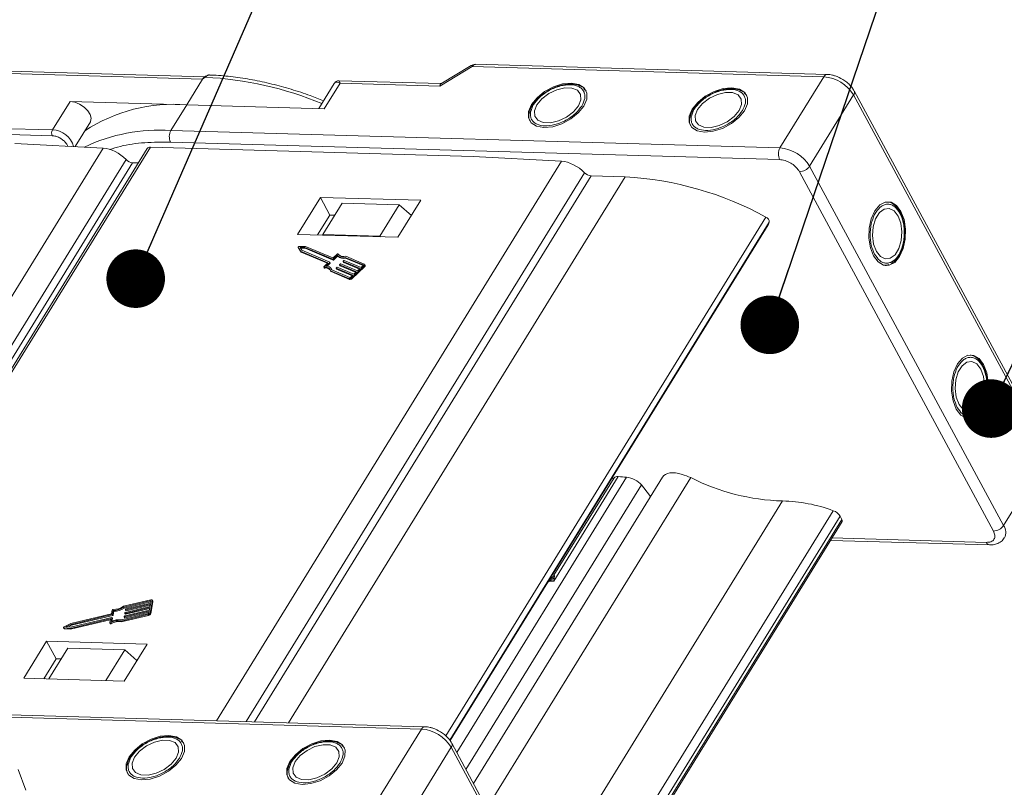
# Model space of a CAD drawing. Header units: millimetres. Extents: x 2552 to 4022, y 535 to 1568.
# Tile 39 of 47: x 3547 to 3631, y 1444 to 1509. Entities that reach past the tile are written whole.
import ezdxf

# ---------------------------------------------------------------- set-up
doc = ezdxf.new("R2010")
doc.units = ezdxf.units.MM
doc.styles.get("Standard").update_dxf_attribs({"font": '仿宋_GB2312.ttf', "width": 0.8})
doc.dimstyles.new('ISO-25.1', dxfattribs={"dimtxt": 6, "dimasz": 5, "dimexe": 3.5, "dimexo": 0.625, "dimgap": 1.5, "dimtad": 1, "dimtoh": 1, "dimtxsty": 'Standard', "dimcen": 2.5, "dimadec": 0, "dimazin": 0, "dimtfac": 1, "dimtmove": 0, "dimatfit": 3, "dimfxl": 0, "dimarcsym": 0})

msp = doc.modelspace()

# ---------------------------------------------------------------- linework, layer by layer
at = {"color": 7, "linetype": 'Continuous', "lineweight": 15}
for p, q in [((3585.77, 1505.169), (3583.166, 1503.611)), ((3616.165, 1504.405), (3586.149, 1505.268)), ((3563.041, 1504.199), (3534.44, 1505.021)), ((3534.516, 1504.814), (3562.836, 1504)), ((3583.094, 1503.417), (3585.858, 1505.071)), ((3585.858, 1505.071), (3615.874, 1504.208)), ((3562.836, 1504), (3561.486, 1501.811)), ((3563.075, 1504.166), (3562.836, 1504)), ((3574.085, 1503.635), (3572.761, 1501.486)), ((3573.234, 1501.473), (3574.584, 1503.662)), ((3583.181, 1503.62), (3574.507, 1503.869)), ((3574.584, 1503.662), (3583.094, 1503.417)), ((3615.874, 1504.208), (3612.125, 1498.127)), ((3595.509, 1503.074), (3595.354, 1503.214)), ((3595.533, 1503.058), (3595.587, 1502.986)), ((3609.22, 1502.68), (3609.065, 1502.82)), ((3609.244, 1502.664), (3609.298, 1502.592)), ((3614.653, 1496.568), (3618.402, 1502.65)), ((3618.402, 1502.65), (3634.959, 1471.965)), ((3635.003, 1472.314), (3618.447, 1502.999)), ((3551.53, 1502.097), (3550.03, 1499.664)), ((3561.486, 1501.811), (3551.53, 1502.097)), ((3560.137, 1499.621), (3561.486, 1501.811)), ((3561.486, 1501.811), (3573.234, 1501.473)), ((3591.131, 1501.974), (3591.045, 1501.854)), ((3604.842, 1501.58), (3604.756, 1501.46)), ((3550.03, 1499.664), (3521.71, 1500.478)), ((3551.962, 1498.243), (3553.264, 1500.356)), ((3521.696, 1499.984), (3550.016, 1499.169)), ((3612.125, 1498.127), (3560.137, 1499.621)), ((3546.806, 1498.519), (3554.354, 1498.115)), ((3612.096, 1497.137), (3560.108, 1498.632)), ((3554.354, 1498.115), (3524.588, 1449.83)), ((3558.126, 1498.077), (3528.603, 1450.185)), ((3528.802, 1450.197), (3558.386, 1498.186)), ((3558.386, 1498.186), (3585.94, 1497.394)), ((3527.322, 1450.112), (3556.31, 1497.136)), ((3556.875, 1496.866), (3528.08, 1450.155)), ((3557.371, 1496.852), (3556.875, 1496.866)), ((3593.487, 1496.99), (3564.033, 1449.21)), ((3585.94, 1497.394), (3593.487, 1496.99)), ((3566.549, 1449.138), (3595.444, 1496.011)), ((3630.339, 1465.414), (3613.782, 1496.098)), ((3631.21, 1465.884), (3614.653, 1496.568)), ((3596.009, 1495.741), (3567.267, 1449.117)), ((3570.182, 1449.033), (3598.923, 1495.657)), ((3598.923, 1495.657), (3596.009, 1495.741)), ((3572.894, 1493.907), (3570.945, 1490.744)), ((3581.464, 1493.66), (3572.894, 1493.907)), ((3572.894, 1493.907), (3573.708, 1492.398)), ((3573.117, 1490.731), (3574.767, 1493.407)), ((3579.623, 1493.268), (3574.767, 1493.407)), ((3579.514, 1490.498), (3581.464, 1493.66)), ((3579.623, 1493.268), (3577.973, 1490.592)), ((3580.66, 1492.357), (3579.623, 1493.268)), ((3622.465, 1492.448), (3622.404, 1492.583)), ((3573.708, 1492.398), (3572.659, 1490.695)), ((3574.137, 1492.385), (3573.708, 1492.398)), ((3583.605, 1447.915), (3610.92, 1492.224)), ((3583.932, 1447.554), (3611.206, 1491.798)), ((3611.135, 1491.606), (3611.206, 1491.798)), ((3611.135, 1491.606), (3583.958, 1447.52)), ((3583.961, 1447.517), (3611.117, 1491.568)), ((3611.117, 1491.568), (3611.135, 1491.606)), ((3570.945, 1490.744), (3579.514, 1490.498)), ((3573.113, 1490.682), (3573.117, 1490.731)), ((3573.117, 1490.731), (3577.973, 1490.592)), ((3577.973, 1490.592), (3578.031, 1490.541)), ((3571.003, 1489.639), (3571.044, 1489.564)), ((3571.004, 1489.638), (3571.206, 1489.31)), ((3571.044, 1489.563), (3571.004, 1489.638)), ((3571.044, 1489.564), (3571.044, 1489.563)), ((3571.044, 1489.563), (3571.246, 1489.235)), ((3571.641, 1489.722), (3571.084, 1489.714)), ((3571.57, 1489.633), (3571.16, 1489.627)), ((3571.16, 1489.627), (3571.309, 1489.386)), ((3571.206, 1489.31), (3573.545, 1488.327)), ((3571.246, 1489.235), (3571.206, 1489.31)), ((3571.207, 1489.552), (3571.611, 1489.558)), ((3571.246, 1489.235), (3573.502, 1488.286)), ((3571.309, 1489.386), (3573.692, 1488.384)), ((3573.953, 1488.631), (3571.57, 1489.633)), ((3571.611, 1489.558), (3571.57, 1489.633)), ((3571.611, 1489.558), (3573.994, 1488.555)), ((3573.961, 1488.746), (3571.641, 1489.722)), ((3573.545, 1488.327), (3573.208, 1488.008)), ((3573.69, 1488.355), (3573.353, 1488.037)), ((3573.73, 1488.28), (3573.69, 1488.355)), ((3573.739, 1488.303), (3573.698, 1488.378)), ((3573.994, 1488.555), (3573.953, 1488.631)), ((3574.331, 1488.961), (3573.995, 1488.643)), ((3574.035, 1488.568), (3573.995, 1488.643)), ((3574.318, 1489.057), (3574.003, 1488.759)), ((3574.035, 1488.568), (3574.372, 1488.886)), ((3574.372, 1488.886), (3574.331, 1488.961)), ((3574.419, 1489.06), (3574.414, 1489.07)), ((3574.414, 1489.07), (3574.419, 1489.06)), ((3574.846, 1488.436), (3574.887, 1488.361)), ((3576.286, 1487.828), (3574.853, 1488.431)), ((3574.893, 1488.356), (3574.853, 1488.431)), ((3574.855, 1488.46), (3574.898, 1488.501)), ((3574.893, 1488.356), (3576.244, 1487.788)), ((3574.94, 1488.513), (3576.374, 1487.91)), ((3576.552, 1488.133), (3575.008, 1488.782)), ((3575.049, 1488.707), (3575.008, 1488.782)), ((3575.049, 1488.707), (3576.549, 1488.076)), ((3576.639, 1488.215), (3575.07, 1488.875)), ((3573.191, 1487.961), (3573.232, 1487.886)), ((3573.266, 1487.872), (3573.225, 1487.947)), ((3573.464, 1488.027), (3573.73, 1488.28)), ((3573.763, 1487.64), (3575.332, 1486.98)), ((3573.804, 1487.564), (3573.763, 1487.64)), ((3573.804, 1487.564), (3575.373, 1486.905)), ((3573.882, 1487.724), (3573.842, 1487.8)), ((3573.875, 1487.712), (3575.419, 1487.063)), ((3574.236, 1487.86), (3574.277, 1487.785)), ((3575.676, 1487.252), (3574.243, 1487.855)), ((3574.283, 1487.779), (3574.243, 1487.855)), ((3574.245, 1487.884), (3574.288, 1487.925)), ((3574.283, 1487.779), (3575.634, 1487.211)), ((3574.33, 1487.937), (3575.764, 1487.334)), ((3574.541, 1488.148), (3574.582, 1488.073)), ((3575.981, 1487.54), (3574.548, 1488.143)), ((3574.588, 1488.067), (3574.548, 1488.143)), ((3574.55, 1488.172), (3574.593, 1488.213)), ((3574.588, 1488.067), (3575.939, 1487.5)), ((3574.635, 1488.225), (3576.069, 1487.622)), ((3575.581, 1487.054), (3576.627, 1488.042)), ((3575.622, 1486.978), (3576.668, 1487.966)), ((3575.764, 1487.334), (3575.981, 1487.54)), ((3576.069, 1487.622), (3576.286, 1487.828)), ((3576.374, 1487.91), (3576.548, 1488.075)), ((3576.567, 1488.105), (3576.552, 1488.133)), ((3576.627, 1488.042), (3576.668, 1487.966)), ((3576.718, 1488.107), (3576.677, 1488.183)), ((3621.203, 1488.094), (3621.113, 1488.084)), ((3621.229, 1488.107), (3621.428, 1488.172)), ((3575.332, 1486.98), (3575.373, 1486.905)), ((3575.502, 1487.087), (3575.676, 1487.252)), ((3575.622, 1486.978), (3575.581, 1487.054)), ((3629.522, 1479.37), (3629.461, 1479.504)), ((3628.26, 1475.016), (3628.17, 1475.005)), ((3628.286, 1475.028), (3628.485, 1475.093)), ((3634.959, 1471.965), (3631.21, 1465.884)), ((3599.031, 1470.008), (3584.536, 1446.495)), ((3602.089, 1470.004), (3585.965, 1443.848)), ((3587.102, 1441.74), (3604.506, 1469.973)), ((3598.326, 1470.07), (3592.823, 1461.143)), ((3597.971, 1469.962), (3592.836, 1461.631)), ((3597.801, 1469.967), (3597.913, 1469.867)), ((3585.312, 1445.058), (3600.294, 1469.363)), ((3600.294, 1469.363), (3600.975, 1468.486)), ((3601.059, 1468.332), (3600.975, 1468.486)), ((3612.334, 1467.979), (3591.329, 1433.906)), ((3593.594, 1429.708), (3616.675, 1467.149)), ((3593.997, 1428.961), (3617.251, 1466.683)), ((3617.251, 1466.683), (3617.405, 1466.4)), ((3617.405, 1466.4), (3594.15, 1428.678)), ((3594.207, 1428.573), (3617.417, 1466.224)), ((3616.551, 1464.82), (3629.739, 1464.441)), ((3616.427, 1464.618), (3630.019, 1464.227)), ((3592.863, 1461.433), (3592.823, 1461.143)), ((3592.308, 1461.052), (3589.93, 1457.193)), ((3592.448, 1461.128), (3592.308, 1461.052)), ((3592.448, 1461.128), (3592.4, 1461.183)), ((3592.475, 1461.213), (3592.448, 1461.128)), ((3592.823, 1461.143), (3592.448, 1461.128)), ((3592.823, 1461.143), (3592.475, 1461.213)), ((3558.415, 1459.538), (3556.102, 1458.99)), ((3556.123, 1458.914), (3558.399, 1459.454)), ((3556.123, 1458.914), (3556.163, 1458.839)), ((3556.163, 1458.839), (3558.44, 1459.378)), ((3556.234, 1458.376), (3558.348, 1458.877)), ((3558.364, 1458.961), (3556.25, 1458.461)), ((3556.289, 1458.671), (3558.403, 1459.172)), ((3558.419, 1459.257), (3556.305, 1458.756)), ((3556.33, 1458.596), (3558.387, 1459.083)), ((3558.348, 1458.877), (3558.309, 1458.666)), ((3558.403, 1459.172), (3558.364, 1458.961)), ((3558.379, 1458.441), (3558.567, 1459.453)), ((3558.44, 1459.378), (3558.399, 1459.454)), ((3558.45, 1459.426), (3558.419, 1459.257)), ((3558.42, 1458.365), (3558.607, 1459.378)), ((3558.601, 1459.427), (3558.56, 1459.503)), ((3558.567, 1459.453), (3558.607, 1459.378)), ((3555.06, 1458.34), (3551.61, 1457.522)), ((3551.618, 1457.444), (3555.132, 1458.276)), ((3551.658, 1457.368), (3555.172, 1458.201)), ((3555.12, 1458.666), (3555.06, 1458.34)), ((3555.132, 1458.276), (3555.172, 1458.201)), ((3555.165, 1458.304), (3555.225, 1458.63)), ((3555.205, 1458.229), (3555.165, 1458.304)), ((3555.205, 1458.229), (3555.266, 1458.555)), ((3555.225, 1458.63), (3555.266, 1458.555)), ((3555.868, 1457.725), (3558.181, 1458.273)), ((3555.908, 1457.649), (3558.221, 1458.197)), ((3558.196, 1458.357), (3555.92, 1457.818)), ((3556.162, 1458.137), (3556.154, 1458.095)), ((3556.155, 1458.087), (3556.196, 1458.011)), ((3556.18, 1458.081), (3558.294, 1458.582)), ((3556.18, 1458.081), (3556.22, 1458.005)), ((3558.309, 1458.666), (3556.195, 1458.165)), ((3556.217, 1458.433), (3556.209, 1458.39)), ((3556.21, 1458.382), (3556.251, 1458.307)), ((3556.22, 1458.005), (3558.277, 1458.493)), ((3556.234, 1458.376), (3556.275, 1458.301)), ((3556.271, 1458.728), (3556.264, 1458.686)), ((3556.265, 1458.677), (3556.305, 1458.602)), ((3556.275, 1458.301), (3558.332, 1458.788)), ((3556.289, 1458.671), (3556.33, 1458.596)), ((3558.181, 1458.273), (3558.221, 1458.197)), ((3558.294, 1458.582), (3558.262, 1458.413)), ((3558.42, 1458.365), (3558.379, 1458.441)), ((3551.61, 1457.522), (3551.018, 1457.218)), ((3551.183, 1457.22), (3551.618, 1457.444)), ((3551.571, 1457.191), (3551.183, 1457.22)), ((3551.346, 1457.207), (3551.658, 1457.368)), ((3551.532, 1457.1), (3554.952, 1457.911)), ((3555.085, 1458.023), (3551.571, 1457.191)), ((3551.572, 1457.025), (3554.965, 1457.829)), ((3551.618, 1457.444), (3551.658, 1457.368)), ((3554.978, 1457.897), (3554.921, 1457.592)), ((3554.923, 1457.575), (3554.964, 1457.5)), ((3554.973, 1457.873), (3554.952, 1457.911)), ((3555.038, 1457.498), (3554.998, 1457.573)), ((3555.05, 1457.683), (3555.11, 1458.009)), ((3555.15, 1457.942), (3555.109, 1458.017)), ((3555.109, 1457.71), (3555.151, 1457.933)), ((3555.11, 1458.009), (3555.151, 1457.933)), ((3555.908, 1457.649), (3555.868, 1457.725)), ((3550.977, 1457.154), (3551.018, 1457.078)), ((3551.003, 1457.14), (3551.532, 1457.1)), ((3551.044, 1457.064), (3551.003, 1457.14)), ((3551.044, 1457.064), (3551.572, 1457.025)), ((3551.572, 1457.025), (3551.532, 1457.1)), ((3549.531, 1456.007), (3547.581, 1452.845)), ((3558.1, 1455.761), (3549.531, 1456.007)), ((3549.531, 1456.007), (3550.345, 1454.498)), ((3556.151, 1452.598), (3558.1, 1455.761)), ((3549.724, 1452.783), (3551.343, 1455.41)), ((3556.199, 1455.271), (3551.343, 1455.41)), ((3556.199, 1455.271), (3554.58, 1452.644)), ((3557.236, 1454.36), (3556.199, 1455.271)), ((3549.295, 1452.795), (3550.345, 1454.498)), ((3550.345, 1454.498), (3550.773, 1454.486)), ((3547.581, 1452.845), (3556.151, 1452.598)), ((3529.545, 1449.996), (3581.533, 1448.502)), ((3581.825, 1448.699), (3529.837, 1450.193)), ((3581.533, 1448.502), (3577.784, 1442.42)), ((3561.169, 1447.368), (3561.013, 1447.508)), ((3561.192, 1447.352), (3561.246, 1447.28)), ((3574.88, 1446.974), (3574.725, 1447.114)), ((3600.663, 1416.608), (3584.106, 1447.292)), ((3556.79, 1446.268), (3556.704, 1446.148)), ((3574.903, 1446.958), (3574.957, 1446.886)), ((3580.312, 1440.862), (3584.061, 1446.944)), ((3584.061, 1446.944), (3600.618, 1416.259)), ((3570.501, 1445.874), (3570.415, 1445.754)), ((3547.768, 1443.283), (3547.104, 1445.035))]:
    msp.add_line(p, q, dxfattribs=at)
at = {"color": 7, "linetype": 'Continuous', "lineweight": 15, "flags": 128}
for points in [[(3563.075, 1504.166), (3563.062, 1504.174), (3563.05, 1504.18), (3563.039, 1504.184), (3563.03, 1504.186), (3563.023, 1504.185), (3563.017, 1504.183), (3563.017, 1504.182)], [(3594.317, 1503.664), (3593.571, 1503.591), (3592.784, 1503.34), (3592.032, 1502.934), (3591.389, 1502.414), (3590.919, 1501.831), (3590.666, 1501.241), (3590.657, 1500.703), (3590.891, 1500.269), (3591.346, 1499.982), (3591.977, 1499.869), (3592.723, 1499.943), (3593.51, 1500.194), (3594.262, 1500.6), (3594.904, 1501.12), (3595.375, 1501.703), (3595.627, 1502.292), (3595.637, 1502.83), (3595.403, 1503.264), (3594.948, 1503.552), (3594.317, 1503.664)], [(3591.376, 1501.818), (3591.165, 1501.299), (3591.193, 1500.836), (3591.456, 1500.486), (3591.924, 1500.29), (3592.539, 1500.273), (3593.227, 1500.435), (3593.906, 1500.758), (3594.493, 1501.203), (3594.918, 1501.716), (3595.129, 1502.235), (3595.101, 1502.697), (3594.838, 1503.048), (3594.37, 1503.243), (3593.755, 1503.261), (3593.067, 1503.098), (3592.388, 1502.775), (3591.801, 1502.331), (3591.376, 1501.818)], [(3608.028, 1503.27), (3607.282, 1503.197), (3606.495, 1502.945), (3605.743, 1502.54), (3605.1, 1502.02), (3604.63, 1501.437), (3604.378, 1500.847), (3604.368, 1500.309), (3604.602, 1499.875), (3605.057, 1499.588), (3605.688, 1499.475), (3606.434, 1499.548), (3607.221, 1499.8), (3607.973, 1500.206), (3608.616, 1500.725), (3609.086, 1501.309), (3609.338, 1501.898), (3609.348, 1502.436), (3609.114, 1502.87), (3608.659, 1503.157), (3608.028, 1503.27)], [(3605.087, 1501.424), (3604.876, 1500.905), (3604.904, 1500.442), (3605.167, 1500.092), (3605.635, 1499.896), (3606.25, 1499.879), (3606.938, 1500.041), (3607.617, 1500.364), (3608.204, 1500.809), (3608.629, 1501.322), (3608.84, 1501.841), (3608.812, 1502.303), (3608.549, 1502.653), (3608.081, 1502.849), (3607.466, 1502.867), (3606.778, 1502.704), (3606.099, 1502.381), (3605.512, 1501.936), (3605.087, 1501.424)], [(3553.264, 1500.356), (3553.284, 1500.391), (3553.337, 1500.663), (3553.253, 1500.981), (3553.043, 1501.31), (3552.728, 1501.616), (3552.343, 1501.866), (3551.929, 1502.032), (3551.53, 1502.097)], [(3622.447, 1492.704), (3622.063, 1493.217), (3621.601, 1493.494), (3621.108, 1493.509), (3620.632, 1493.258), (3620.219, 1492.768), (3619.909, 1492.086), (3619.733, 1491.278), (3619.709, 1490.424), (3619.838, 1489.608), (3620.108, 1488.909), (3620.492, 1488.395), (3620.953, 1488.118), (3621.446, 1488.104), (3621.923, 1488.354), (3622.336, 1488.844), (3622.645, 1489.527), (3622.821, 1490.334), (3622.846, 1491.188), (3622.717, 1492.005), (3622.447, 1492.704)], [(3622.207, 1492.314), (3621.863, 1492.757), (3621.449, 1492.964), (3621.013, 1492.911), (3620.61, 1492.604), (3620.287, 1492.08), (3620.084, 1491.403), (3620.024, 1490.653), (3620.116, 1489.922), (3620.348, 1489.298), (3620.691, 1488.856), (3621.106, 1488.648), (3621.541, 1488.702), (3621.944, 1489.009), (3622.267, 1489.532), (3622.471, 1490.21), (3622.53, 1490.959), (3622.439, 1491.69), (3622.207, 1492.314)], [(3571.004, 1489.638), (3571, 1489.648), (3571.002, 1489.661), (3571.009, 1489.674), (3571.02, 1489.686), (3571.034, 1489.697), (3571.05, 1489.706), (3571.067, 1489.712), (3571.084, 1489.714)], [(3573.692, 1488.384), (3573.695, 1488.382), (3573.698, 1488.379), (3573.699, 1488.376), (3573.699, 1488.372), (3573.698, 1488.368), (3573.696, 1488.364), (3573.694, 1488.359), (3573.69, 1488.355)], [(3574.318, 1489.057), (3574.33, 1489.066), (3574.344, 1489.074), (3574.359, 1489.08), (3574.373, 1489.084), (3574.387, 1489.084), (3574.399, 1489.082), (3574.408, 1489.077), (3574.414, 1489.07)], [(3574.853, 1488.431), (3574.849, 1488.433), (3574.847, 1488.436), (3574.845, 1488.439), (3574.845, 1488.443), (3574.846, 1488.447), (3574.848, 1488.451), (3574.851, 1488.456), (3574.855, 1488.46)], [(3573.225, 1487.947), (3573.213, 1487.948), (3573.202, 1487.951), (3573.194, 1487.957), (3573.19, 1487.966), (3573.189, 1487.975), (3573.192, 1487.986), (3573.198, 1487.997), (3573.208, 1488.008)], [(3573.892, 1487.705), (3573.892, 1487.706), (3573.882, 1487.724)], [(3574.243, 1487.855), (3574.239, 1487.857), (3574.237, 1487.859), (3574.235, 1487.863), (3574.235, 1487.867), (3574.236, 1487.871), (3574.238, 1487.875), (3574.241, 1487.879), (3574.245, 1487.884)], [(3574.548, 1488.143), (3574.544, 1488.145), (3574.542, 1488.148), (3574.54, 1488.151), (3574.54, 1488.155), (3574.541, 1488.159), (3574.543, 1488.163), (3574.546, 1488.168), (3574.55, 1488.172)], [(3576.548, 1488.075), (3576.556, 1488.083), (3576.561, 1488.092), (3576.565, 1488.101), (3576.567, 1488.109), (3576.566, 1488.117), (3576.564, 1488.123), (3576.559, 1488.129), (3576.552, 1488.133)], [(3576.639, 1488.215), (3576.66, 1488.203), (3576.674, 1488.187), (3576.683, 1488.167), (3576.685, 1488.144), (3576.68, 1488.119), (3576.668, 1488.093), (3576.65, 1488.067), (3576.627, 1488.042)], [(3629.504, 1479.625), (3629.12, 1480.138), (3628.658, 1480.416), (3628.165, 1480.43), (3627.689, 1480.18), (3627.276, 1479.689), (3626.966, 1479.007), (3626.79, 1478.199), (3626.766, 1477.346), (3626.895, 1476.529), (3627.165, 1475.83), (3627.549, 1475.317), (3628.01, 1475.039), (3628.503, 1475.025), (3628.98, 1475.275), (3629.393, 1475.766), (3629.702, 1476.448), (3629.878, 1477.256), (3629.903, 1478.11), (3629.774, 1478.926), (3629.504, 1479.625)], [(3629.264, 1479.236), (3628.92, 1479.678), (3628.506, 1479.885), (3628.07, 1479.832), (3627.667, 1479.525), (3627.344, 1479.001), (3627.141, 1478.324), (3627.081, 1477.575), (3627.173, 1476.844), (3627.405, 1476.219), (3627.748, 1475.777), (3628.163, 1475.57), (3628.598, 1475.623), (3629.001, 1475.93), (3629.324, 1476.454), (3629.528, 1477.131), (3629.587, 1477.881), (3629.496, 1478.612), (3629.264, 1479.236)], [(3558.399, 1459.454), (3558.411, 1459.456), (3558.421, 1459.456), (3558.431, 1459.454), (3558.438, 1459.451), (3558.444, 1459.447), (3558.448, 1459.441), (3558.45, 1459.434), (3558.45, 1459.426)], [(3558.415, 1459.538), (3558.449, 1459.544), (3558.48, 1459.545), (3558.508, 1459.54), (3558.532, 1459.531), (3558.55, 1459.517), (3558.562, 1459.498), (3558.568, 1459.477), (3558.567, 1459.453)], [(3556.154, 1458.095), (3556.154, 1458.091), (3556.155, 1458.087), (3556.157, 1458.084), (3556.16, 1458.082), (3556.164, 1458.081), (3556.169, 1458.08), (3556.174, 1458.08), (3556.18, 1458.081)], [(3556.209, 1458.39), (3556.209, 1458.386), (3556.21, 1458.383), (3556.212, 1458.38), (3556.215, 1458.377), (3556.219, 1458.376), (3556.223, 1458.375), (3556.229, 1458.375), (3556.234, 1458.376)], [(3556.264, 1458.686), (3556.263, 1458.682), (3556.264, 1458.678), (3556.266, 1458.675), (3556.269, 1458.673), (3556.273, 1458.671), (3556.278, 1458.67), (3556.283, 1458.671), (3556.289, 1458.671)], [(3551.003, 1457.14), (3550.99, 1457.143), (3550.98, 1457.149), (3550.975, 1457.159), (3550.975, 1457.17), (3550.98, 1457.183), (3550.989, 1457.196), (3551.002, 1457.208), (3551.018, 1457.218)], [(3554.998, 1457.573), (3554.983, 1457.567), (3554.968, 1457.562), (3554.954, 1457.561), (3554.942, 1457.562), (3554.932, 1457.566), (3554.925, 1457.573), (3554.921, 1457.582), (3554.921, 1457.592)], [(3554.952, 1457.911), (3554.958, 1457.912), (3554.963, 1457.912), (3554.968, 1457.911), (3554.972, 1457.91), (3554.975, 1457.907), (3554.977, 1457.904), (3554.978, 1457.901), (3554.978, 1457.897)], [(3554.964, 1457.5), (3554.965, 1457.497), (3554.972, 1457.491), (3554.983, 1457.487), (3554.995, 1457.486), (3555.009, 1457.487), (3555.024, 1457.491), (3555.038, 1457.498)], [(3555.11, 1458.009), (3555.11, 1458.013), (3555.109, 1458.016), (3555.107, 1458.019), (3555.104, 1458.022), (3555.1, 1458.023), (3555.096, 1458.024), (3555.09, 1458.024), (3555.085, 1458.023)], [(3557.637, 1444.163), (3558.383, 1444.236), (3559.17, 1444.488), (3559.921, 1444.894), (3560.564, 1445.413), (3561.034, 1445.997), (3561.287, 1446.586), (3561.296, 1447.124), (3561.062, 1447.558), (3560.607, 1447.845), (3559.976, 1447.958), (3559.23, 1447.885), (3558.443, 1447.633), (3557.691, 1447.228), (3557.049, 1446.708), (3556.578, 1446.125), (3556.326, 1445.535), (3556.316, 1444.997), (3556.551, 1444.563), (3557.006, 1444.276), (3557.637, 1444.163)], [(3557.035, 1446.112), (3556.824, 1445.593), (3556.852, 1445.13), (3557.116, 1444.78), (3557.583, 1444.584), (3558.198, 1444.567), (3558.887, 1444.729), (3559.565, 1445.052), (3560.153, 1445.497), (3560.577, 1446.01), (3560.789, 1446.529), (3560.761, 1446.991), (3560.497, 1447.341), (3560.03, 1447.537), (3559.415, 1447.555), (3558.726, 1447.392), (3558.047, 1447.069), (3557.46, 1446.624), (3557.035, 1446.112)], [(3571.348, 1443.769), (3572.094, 1443.842), (3572.881, 1444.094), (3573.633, 1444.499), (3574.275, 1445.019), (3574.746, 1445.602), (3574.998, 1446.192), (3575.008, 1446.73), (3574.773, 1447.164), (3574.318, 1447.451), (3573.687, 1447.564), (3572.941, 1447.491), (3572.154, 1447.239), (3571.403, 1446.834), (3570.76, 1446.314), (3570.289, 1445.731), (3570.037, 1445.141), (3570.027, 1444.603), (3570.262, 1444.169), (3570.717, 1443.882), (3571.348, 1443.769)], [(3570.747, 1445.717), (3570.535, 1445.198), (3570.563, 1444.736), (3570.827, 1444.386), (3571.294, 1444.19), (3571.909, 1444.172), (3572.598, 1444.335), (3573.277, 1444.658), (3573.864, 1445.103), (3574.289, 1445.616), (3574.5, 1446.134), (3574.472, 1446.597), (3574.208, 1446.947), (3573.741, 1447.143), (3573.126, 1447.161), (3572.437, 1446.998), (3571.758, 1446.675), (3571.171, 1446.23), (3570.747, 1445.717)]]:
    msp.add_lwpolyline(points, dxfattribs=at)
at = {"color": 7, "linetype": 'Continuous', "lineweight": 15}
for centre, radius, start, end in [((3585.673, 1504.993), 0.2, 22.84994, 61.18051), ((3586.174, 1504.917), 0.352, 94.04353, 153.96822), ((3616.179, 1504.07), 0.336, 92.3508, 155.6084), ((3561.521, 1474.048), 30.158, 67.56558, 87.04686), ((3615.634, 1500.99), 3.227, 30.95613, 85.74517), ((3618.141, 1502.86), 0.335, 321.05186, 24.67208), ((3560.37, 1488.051), 13.805, 85.36159, 123.29608), ((3550.5, 1499.403), 0.538, 150.95613, 205.74517), ((3549.992, 1497.756), 1.909, 15.00955, 88.85439), ((3559.166, 1484.765), 14.888, 86.25928, 115.5149), ((3561.077, 1499.099), 1.076, 150.95613, 205.74517), ((3558.35, 1497.907), 0.282, 82.73307, 142.65777), ((3613.065, 1497.604), 1.076, 150.95613, 205.74517), ((3611.885, 1494.908), 3.227, 30.95613, 85.74517), ((3556.944, 1497.738), 0.874, 223.51064, 265.47631), ((3596.078, 1496.613), 0.874, 223.51064, 265.47631), ((3613.764, 1497.174), 1.076, 270.96032, 325.74097), ((3597.334, 1467.426), 28.276, 61.28356, 86.77721), ((3610.779, 1491.821), 0.427, 356.97163, 70.79034), ((3573.719, 1488.297), 0.021, 304.18773, 16.79947), ((3573.963, 1488.673), 0.0436, 256.65876, 316.22204), ((3573.971, 1488.789), 0.0436, 256.65876, 316.22204), ((3574.004, 1488.598), 0.0436, 256.65876, 316.22204), ((3574.823, 1489.45), 0.693, 224.85727, 285.46591), ((3574.864, 1489.375), 0.693, 224.85727, 285.46591), ((3574.879, 1489.431), 0.588, 217.86047, 289.03364), ((3574.898, 1488.367), 0.0121, 209.18743, 249.41863), ((3574.93, 1488.471), 0.0436, 76.65876, 136.22204), ((3573.326, 1487.499), 0.459, 17.87163, 102.66726), ((3573.26, 1487.905), 0.0337, 214.61981, 280.50709), ((3573.344, 1487.331), 0.547, 42.50939, 98.19588), ((3573.408, 1487.543), 0.497, 19.88446, 96.34019), ((3574.288, 1487.791), 0.0121, 209.18743, 249.41863), ((3574.32, 1487.895), 0.0436, 76.65876, 136.22204), ((3574.593, 1488.079), 0.0121, 209.18743, 249.41863), ((3574.625, 1488.183), 0.0436, 76.65876, 136.22204), ((3576.597, 1488.071), 0.126, 304.18773, 16.79947), ((3575.392, 1487.235), 0.262, 256.65876, 316.22204), ((3575.433, 1487.159), 0.262, 256.65876, 316.22204), ((3575.439, 1487.147), 0.0872, 256.65876, 316.22204), ((3602.816, 1466.495), 3.866, 64.08459, 75.76438), ((3612.905, 1486.591), 18.621, 243.188, 268.24151), ((3612.07, 1454.839), 13.143, 69.48943, 88.85018), ((3616.321, 1466.121), 1.087, 31.14364, 70.99759), ((3617.261, 1466.301), 0.174, 333.65688, 34.35659), ((3630.32, 1466.49), 1.076, 270.96032, 325.74097), ((3630.362, 1465.296), 1.032, 332.66387, 34.71321), ((3630.064, 1464.577), 0.352, 202.73469, 262.6019), ((3591.912, 1462.656), 1.549, 291.30344, 307.87012), ((3555.284, 1460.105), 1.383, 266.96732, 306.27921), ((3555.208, 1460.246), 1.616, 270.62184, 304.50109), ((3558.537, 1459.394), 0.0725, 347.28267, 27.51386), ((3555.204, 1458.635), 0.0895, 85.73675, 159.43857), ((3555.124, 1458.319), 0.0436, 280.47925, 340.04254), ((3555.164, 1458.244), 0.0436, 280.47925, 340.04254), ((3555.248, 1460.171), 1.616, 270.62184, 304.50109), ((3556.203, 1458.122), 0.0436, 100.47925, 160.04254), ((3556.258, 1458.418), 0.0436, 100.47925, 160.04254), ((3556.267, 1458.32), 0.021, 219.90183, 292.51357), ((3556.312, 1458.713), 0.0436, 100.47925, 160.04254), ((3556.322, 1458.615), 0.021, 219.90183, 292.51357), ((3558.133, 1458.53), 0.262, 280.47925, 340.04254), ((3558.18, 1458.443), 0.0872, 280.47925, 340.04254), ((3558.174, 1458.455), 0.262, 280.47925, 340.04254), ((3555.621, 1456.562), 1.188, 78.0397, 121.68332), ((3555.662, 1456.487), 1.188, 78.0397, 121.68332), ((3555.676, 1456.514), 1.326, 79.41771, 118.19154), ((3555.139, 1457.936), 0.0121, 347.28267, 27.51386), ((3556.212, 1458.025), 0.021, 219.90183, 292.51357), ((3551.043, 1457.094), 0.0299, 212.24433, 271.76784), ((3581.839, 1448.363), 0.336, 92.3508, 155.6084), ((3581.294, 1445.284), 3.227, 30.95613, 85.74517), ((3583.791, 1447.155), 0.344, 321.97192, 24.1625)]:
    msp.add_arc(centre, radius, start, end, dxfattribs=at)
for centre, major_axis, ratio, start_param, end_param in [((3583.366, 1502.914), (-0.183, 0.703), 0.289398, 0.084261, 0.701056), ((3555.114, 1496.707), (-1.644, 1.068), 0.560949, 4.308917, 5.511142), ((3594.247, 1495.582), (-1.644, 1.068), 0.560949, 4.308917, 5.511142), ((3598.604, 1469.655), (-0.643, 0.289), 0.469328, 5.357196, 6.221833), ((3625.411, 1429.684), (-62.611, 28.119), 0.469328, 5.34507, 5.357196), ((3599.437, 1469.387), (-0.964, 0.433), 0.469328, 3.865638, 5.34507), ((3604.162, 1468.565), (-2.045, 1.481), 0.521136, 5.255083, 6.321956)]:
    msp.add_ellipse(centre, major_axis=major_axis, ratio=ratio, start_param=start_param, end_param=end_param, dxfattribs=at)
for points, knots in [([(3586.149, 1505.265), (3586.065, 1505.263), (3585.93, 1505.259), (3585.817, 1505.186), (3585.775, 1505.159)], [0, 0, 0, 0, 0.626203, 1, 1, 1, 1]), ([(3563.405, 1504.357), (3563.37, 1504.355), (3563.296, 1504.35), (3563.161, 1504.293), (3563.072, 1504.225), (3563.017, 1504.183)], [0, 0, 0, 0, 0.248163, 0.537272, 1, 1, 1, 1]), ([(3563.439, 1504.357), (3563.435, 1504.358), (3563.404, 1504.368), (3563.339, 1504.35), (3563.249, 1504.311), (3563.161, 1504.247), (3563.102, 1504.191), (3563.075, 1504.166)], [0, 0, 0, 0, 0.0339916, 0.2864822, 0.5328764, 0.7861592, 1, 1, 1, 1]), ([(3573.177, 1502.162), (3572.795, 1502.313), (3571.872, 1502.674), (3570.394, 1503.153), (3568.745, 1503.606), (3567.083, 1503.964), (3565.434, 1504.212), (3564.212, 1504.34), (3563.564, 1504.348), (3563.438, 1504.35)], [0, 0, 0, 0, 0.114988, 0.276983, 0.443362, 0.612888, 0.784719, 0.958275, 1, 1, 1, 1]), ([(3617.479, 1503.983), (3617.271, 1504.095), (3616.981, 1504.251), (3616.539, 1504.365), (3616.308, 1504.414), (3616.17, 1504.404), (3616.166, 1504.403)], [0, 0, 0, 0, 0.488444, 0.677599, 0.988653, 1, 1, 1, 1]), ([(3563.023, 1504.185), (3563.012, 1504.178), (3562.992, 1504.163), (3562.972, 1504.148), (3562.962, 1504.141)], [0, 0, 0, 0, 0.5187957, 1, 1, 1, 1]), ([(3574.584, 1503.662), (3574.473, 1503.708), (3574.301, 1503.778), (3574.146, 1503.725), (3574.089, 1503.635), (3574.063, 1503.595)], [0, 0, 0, 0, 0.4984129, 0.772928, 1, 1, 1, 1]), ([(3574.506, 1503.869), (3574.455, 1503.867), (3574.368, 1503.862), (3574.221, 1503.795), (3574.154, 1503.719), (3574.117, 1503.677)], [0, 0, 0, 0, 0.389383, 0.666862, 1, 1, 1, 1]), ([(3574.507, 1503.864), (3574.507, 1503.866), (3574.506, 1503.885), (3574.524, 1503.819), (3574.564, 1503.715), (3574.584, 1503.662)], [0, 0, 0, 0, 0.044563, 0.521846, 1, 1, 1, 1]), ([(3591.09, 1501.826), (3591.254, 1502.045), (3591.506, 1502.384), (3592.014, 1502.785), (3592.451, 1503.056), (3592.919, 1503.274), (3593.528, 1503.472), (3594.253, 1503.561), (3594.844, 1503.434), (3595.193, 1503.209), (3595.38, 1502.972), (3595.474, 1502.686), (3595.479, 1502.27), (3595.312, 1501.929), (3595.204, 1501.708)], [0, 0, 0, 0, 0.119721, 0.184837, 0.25, 0.315115, 0.380279, 0.5, 0.619721, 0.684837, 0.75, 0.815115, 0.880279, 1, 1, 1, 1]), ([(3595.212, 1503.342), (3595.075, 1503.408), (3594.792, 1503.543), (3594.288, 1503.594), (3593.806, 1503.556), (3593.368, 1503.462), (3592.916, 1503.318), (3592.606, 1503.164), (3592.438, 1503.081)], [0, 0, 0, 0, 0.19129, 0.397064, 0.559818, 0.686756, 0.830295, 1, 1, 1, 1]), ([(3618.436, 1502.996), (3618.408, 1503.052), (3618.331, 1503.209), (3618.126, 1503.458), (3617.839, 1503.742), (3617.6, 1503.902), (3617.479, 1503.983)], [0, 0, 0, 0, 0.144277, 0.402847, 0.700432, 1, 1, 1, 1]), ([(3592.438, 1503.081), (3592.213, 1502.946), (3591.899, 1502.757), (3591.511, 1502.421), (3591.281, 1502.193), (3591.165, 1502.024), (3591.131, 1501.974)], [0, 0, 0, 0, 0.431946, 0.604262, 0.884419, 1, 1, 1, 1]), ([(3604.801, 1501.432), (3604.965, 1501.651), (3605.217, 1501.99), (3605.725, 1502.391), (3606.162, 1502.662), (3606.63, 1502.88), (3607.239, 1503.077), (3607.964, 1503.167), (3608.555, 1503.04), (3608.904, 1502.815), (3609.091, 1502.578), (3609.185, 1502.292), (3609.19, 1501.876), (3609.023, 1501.535), (3608.915, 1501.314)], [0, 0, 0, 0, 0.119721, 0.184837, 0.25, 0.315115, 0.380279, 0.5, 0.619721, 0.684837, 0.75, 0.815115, 0.880279, 1, 1, 1, 1]), ([(3606.149, 1502.687), (3605.924, 1502.552), (3605.61, 1502.363), (3605.222, 1502.027), (3604.992, 1501.799), (3604.876, 1501.629), (3604.842, 1501.58)], [0, 0, 0, 0, 0.431946, 0.604262, 0.884419, 1, 1, 1, 1]), ([(3608.923, 1502.948), (3608.786, 1503.013), (3608.504, 1503.149), (3607.999, 1503.199), (3607.517, 1503.162), (3607.079, 1503.068), (3606.627, 1502.923), (3606.317, 1502.77), (3606.149, 1502.687)], [0, 0, 0, 0, 0.19129, 0.397064, 0.559818, 0.686756, 0.830295, 1, 1, 1, 1]), ([(3591.045, 1501.854), (3591.022, 1501.824), (3590.908, 1501.668), (3590.778, 1501.372), (3590.686, 1500.977), (3590.683, 1500.653), (3590.765, 1500.493), (3590.789, 1500.448)], [0, 0, 0, 0, 0.0639896, 0.3276056, 0.599709, 0.8857204, 1, 1, 1, 1]), ([(3595.204, 1501.708), (3595.04, 1501.488), (3594.788, 1501.149), (3594.28, 1500.749), (3593.843, 1500.478), (3593.375, 1500.26), (3592.766, 1500.062), (3592.041, 1499.973), (3591.45, 1500.1), (3591.101, 1500.325), (3590.914, 1500.562), (3590.82, 1500.848), (3590.815, 1501.264), (3590.982, 1501.605), (3591.09, 1501.826)], [0, 0, 0, 0, 0.119721, 0.184837, 0.25, 0.315115, 0.380279, 0.5, 0.619721, 0.684837, 0.75, 0.815115, 0.880279, 1, 1, 1, 1]), ([(3604.756, 1501.46), (3604.733, 1501.43), (3604.619, 1501.274), (3604.489, 1500.978), (3604.397, 1500.583), (3604.394, 1500.259), (3604.476, 1500.099), (3604.5, 1500.053)], [0, 0, 0, 0, 0.06399, 0.327606, 0.599709, 0.88572, 1, 1, 1, 1]), ([(3608.915, 1501.314), (3608.751, 1501.094), (3608.499, 1500.755), (3607.991, 1500.354), (3607.554, 1500.084), (3607.086, 1499.865), (3606.477, 1499.668), (3605.752, 1499.579), (3605.161, 1499.706), (3604.812, 1499.931), (3604.625, 1500.168), (3604.531, 1500.454), (3604.526, 1500.869), (3604.693, 1501.211), (3604.801, 1501.432)], [0, 0, 0, 0, 0.119721, 0.184837, 0.25, 0.315115, 0.380279, 0.5, 0.619721, 0.684837, 0.75, 0.815115, 0.880279, 1, 1, 1, 1]), ([(3550.016, 1499.169), (3550.111, 1499.159), (3550.308, 1499.138), (3550.63, 1499.007), (3550.928, 1498.814), (3551.159, 1498.583), (3551.295, 1498.395), (3551.317, 1498.298), (3551.322, 1498.277)], [0, 0, 0, 0, 0.185868, 0.382305, 0.578742, 0.76461, 0.950478, 1, 1, 1, 1]), ([(3560.108, 1498.632), (3559.368, 1498.627), (3557.866, 1498.619), (3556.12, 1498.382), (3555.196, 1498.081), (3554.889, 1497.981)], [0, 0, 0, 0, 0.392928, 0.798041, 1, 1, 1, 1]), ([(3613.782, 1496.098), (3613.698, 1496.225), (3613.569, 1496.421), (3613.3, 1496.66), (3613.066, 1496.824), (3612.814, 1496.959), (3612.48, 1497.092), (3612.247, 1497.119), (3612.096, 1497.137)], [0, 0, 0, 0, 0.239443, 0.369636, 0.5, 0.630193, 0.760557, 1, 1, 1, 1]), ([(3620.198, 1489.055), (3620.089, 1489.306), (3619.922, 1489.694), (3619.829, 1490.334), (3619.813, 1490.848), (3619.858, 1491.362), (3619.991, 1491.989), (3620.276, 1492.661), (3620.682, 1493.109), (3621.052, 1493.299), (3621.35, 1493.343), (3621.645, 1493.281), (3622.007, 1493.077), (3622.22, 1492.762), (3622.357, 1492.558)], [0, 0, 0, 0, 0.119721, 0.184837, 0.25, 0.315115, 0.380279, 0.5, 0.619721, 0.684837, 0.75, 0.815115, 0.880279, 1, 1, 1, 1]), ([(3622.404, 1492.583), (3622.389, 1492.618), (3622.312, 1492.795), (3622.12, 1493.055), (3621.823, 1493.332), (3621.552, 1493.494), (3621.38, 1493.504), (3621.337, 1493.506)], [0, 0, 0, 0, 0.0651779, 0.3334693, 0.6104021, 0.9014944, 1, 1, 1, 1]), ([(3622.357, 1492.558), (3622.465, 1492.306), (3622.633, 1491.919), (3622.726, 1491.278), (3622.742, 1490.764), (3622.697, 1490.25), (3622.563, 1489.624), (3622.278, 1488.951), (3621.872, 1488.503), (3621.503, 1488.313), (3621.204, 1488.27), (3620.909, 1488.331), (3620.547, 1488.535), (3620.335, 1488.851), (3620.198, 1489.055)], [0, 0, 0, 0, 0.119721, 0.184837, 0.25, 0.315115, 0.380279, 0.5, 0.619721, 0.684837, 0.75, 0.815115, 0.880279, 1, 1, 1, 1]), ([(3622.77, 1490.763), (3622.766, 1491.025), (3622.759, 1491.392), (3622.662, 1491.896), (3622.579, 1492.209), (3622.491, 1492.394), (3622.465, 1492.448)], [0, 0, 0, 0, 0.432034, 0.604386, 0.884605, 1, 1, 1, 1]), ([(3621.61, 1488.23), (3621.734, 1488.316), (3621.993, 1488.493), (3622.289, 1488.905), (3622.498, 1489.341), (3622.636, 1489.768), (3622.736, 1490.231), (3622.758, 1490.576), (3622.77, 1490.763)], [0, 0, 0, 0, 0.191308, 0.39709, 0.559843, 0.686792, 0.830349, 1, 1, 1, 1]), ([(3627.255, 1475.976), (3627.146, 1476.227), (3626.979, 1476.615), (3626.886, 1477.255), (3626.87, 1477.769), (3626.915, 1478.284), (3627.048, 1478.91), (3627.333, 1479.582), (3627.739, 1480.031), (3628.109, 1480.221), (3628.407, 1480.264), (3628.702, 1480.203), (3629.064, 1479.999), (3629.277, 1479.683), (3629.414, 1479.479)], [0, 0, 0, 0, 0.119721, 0.184837, 0.25, 0.315115, 0.380279, 0.5, 0.619721, 0.684837, 0.75, 0.815115, 0.880279, 1, 1, 1, 1]), ([(3629.461, 1479.504), (3629.446, 1479.539), (3629.369, 1479.716), (3629.177, 1479.976), (3628.88, 1480.254), (3628.599, 1480.419), (3628.418, 1480.428), (3628.364, 1480.43)], [0, 0, 0, 0, 0.0637263, 0.3260425, 0.5968077, 0.8814169, 1, 1, 1, 1]), ([(3629.414, 1479.479), (3629.522, 1479.228), (3629.69, 1478.84), (3629.783, 1478.2), (3629.799, 1477.686), (3629.754, 1477.171), (3629.62, 1476.545), (3629.335, 1475.873), (3628.929, 1475.424), (3628.56, 1475.234), (3628.261, 1475.191), (3627.966, 1475.253), (3627.604, 1475.457), (3627.392, 1475.772), (3627.255, 1475.976)], [0, 0, 0, 0, 0.119721, 0.184837, 0.25, 0.315115, 0.380279, 0.5, 0.619721, 0.684837, 0.75, 0.815115, 0.880279, 1, 1, 1, 1]), ([(3629.827, 1477.685), (3629.823, 1477.947), (3629.816, 1478.314), (3629.719, 1478.817), (3629.636, 1479.131), (3629.548, 1479.316), (3629.522, 1479.37)], [0, 0, 0, 0, 0.432034, 0.604386, 0.884605, 1, 1, 1, 1]), ([(3628.667, 1475.152), (3628.791, 1475.237), (3629.05, 1475.414), (3629.346, 1475.826), (3629.555, 1476.262), (3629.693, 1476.689), (3629.793, 1477.153), (3629.815, 1477.498), (3629.827, 1477.685)], [0, 0, 0, 0, 0.191308, 0.39709, 0.559843, 0.686792, 0.830349, 1, 1, 1, 1]), ([(3629.739, 1464.441), (3629.875, 1464.45), (3630.086, 1464.465), (3630.284, 1464.582), (3630.396, 1464.707), (3630.457, 1464.863), (3630.473, 1465.093), (3630.391, 1465.288), (3630.339, 1465.414)], [0, 0, 0, 0, 0.239443, 0.369636, 0.5, 0.630193, 0.760557, 1, 1, 1, 1]), ([(3630.018, 1464.229), (3630.151, 1464.232), (3630.43, 1464.238), (3630.821, 1464.381), (3631.129, 1464.584), (3631.226, 1464.774), (3631.256, 1464.833)], [0, 0, 0, 0, 0.265588, 0.558647, 0.864004, 1, 1, 1, 1]), ([(3592.848, 1461.634), (3592.779, 1461.541), (3592.666, 1461.39), (3592.502, 1461.302), (3592.438, 1461.268)], [0, 0, 0, 0, 0.614063, 1, 1, 1, 1]), ([(3592.836, 1461.631), (3592.84, 1461.634), (3592.85, 1461.639), (3592.873, 1461.583), (3592.867, 1461.493), (3592.863, 1461.433)], [0, 0, 0, 0, 0.245232, 0.5011926, 1, 1, 1, 1]), ([(3592.475, 1461.213), (3592.46, 1461.208), (3592.435, 1461.199), (3592.41, 1461.188), (3592.4, 1461.183)], [0, 0, 0, 0, 0.559883, 1, 1, 1, 1]), ([(3583.139, 1448.277), (3582.93, 1448.389), (3582.64, 1448.545), (3582.199, 1448.659), (3581.968, 1448.708), (3581.83, 1448.697), (3581.825, 1448.697)], [0, 0, 0, 0, 0.488444, 0.677599, 0.988653, 1, 1, 1, 1]), ([(3584.095, 1447.29), (3584.068, 1447.346), (3583.991, 1447.503), (3583.785, 1447.752), (3583.499, 1448.035), (3583.259, 1448.196), (3583.139, 1448.277)], [0, 0, 0, 0, 0.143955, 0.402623, 0.700319, 1, 1, 1, 1]), ([(3556.75, 1446.12), (3556.913, 1446.339), (3557.165, 1446.678), (3557.673, 1447.079), (3558.11, 1447.35), (3558.578, 1447.568), (3559.188, 1447.765), (3559.912, 1447.855), (3560.504, 1447.728), (3560.853, 1447.503), (3561.04, 1447.266), (3561.134, 1446.98), (3561.138, 1446.564), (3560.971, 1446.223), (3560.863, 1446.002)], [0, 0, 0, 0, 0.119721, 0.184837, 0.25, 0.315115, 0.380279, 0.5, 0.619721, 0.684837, 0.75, 0.815115, 0.880279, 1, 1, 1, 1]), ([(3558.097, 1447.375), (3557.873, 1447.24), (3557.558, 1447.051), (3557.171, 1446.715), (3556.94, 1446.487), (3556.824, 1446.317), (3556.79, 1446.268)], [0, 0, 0, 0, 0.431946, 0.604262, 0.884419, 1, 1, 1, 1]), ([(3560.871, 1447.636), (3560.735, 1447.701), (3560.452, 1447.837), (3559.948, 1447.887), (3559.465, 1447.85), (3559.027, 1447.756), (3558.575, 1447.611), (3558.265, 1447.458), (3558.097, 1447.375)], [0, 0, 0, 0, 0.19129, 0.397064, 0.559818, 0.686756, 0.830295, 1, 1, 1, 1]), ([(3570.461, 1445.726), (3570.624, 1445.945), (3570.877, 1446.284), (3571.384, 1446.685), (3571.822, 1446.955), (3572.289, 1447.174), (3572.899, 1447.371), (3573.623, 1447.46), (3574.215, 1447.333), (3574.564, 1447.109), (3574.751, 1446.871), (3574.845, 1446.585), (3574.849, 1446.17), (3574.682, 1445.828), (3574.574, 1445.607)], [0, 0, 0, 0, 0.119721, 0.184837, 0.25, 0.315115, 0.380279, 0.5, 0.619721, 0.684837, 0.75, 0.815115, 0.880279, 1, 1, 1, 1]), ([(3574.582, 1447.242), (3574.446, 1447.307), (3574.163, 1447.443), (3573.659, 1447.493), (3573.177, 1447.456), (3572.738, 1447.362), (3572.286, 1447.217), (3571.976, 1447.064), (3571.808, 1446.981)], [0, 0, 0, 0, 0.19129, 0.397064, 0.559818, 0.686756, 0.830295, 1, 1, 1, 1]), ([(3571.808, 1446.981), (3571.584, 1446.846), (3571.269, 1446.657), (3570.882, 1446.32), (3570.652, 1446.092), (3570.535, 1445.923), (3570.501, 1445.874)], [0, 0, 0, 0, 0.431946, 0.604262, 0.884419, 1, 1, 1, 1]), ([(3556.704, 1446.148), (3556.682, 1446.118), (3556.567, 1445.962), (3556.438, 1445.666), (3556.343, 1445.27), (3556.351, 1444.9), (3556.459, 1444.702), (3556.505, 1444.616)], [0, 0, 0, 0, 0.0580233, 0.29706, 0.5437928, 0.8031368, 1, 1, 1, 1]), ([(3560.863, 1446.002), (3560.7, 1445.782), (3560.447, 1445.443), (3559.94, 1445.042), (3559.502, 1444.772), (3559.035, 1444.553), (3558.425, 1444.356), (3557.701, 1444.267), (3557.109, 1444.394), (3556.76, 1444.619), (3556.573, 1444.856), (3556.479, 1445.142), (3556.475, 1445.557), (3556.642, 1445.899), (3556.75, 1446.12)], [0, 0, 0, 0, 0.119721, 0.184837, 0.25, 0.315115, 0.380279, 0.5, 0.619721, 0.684837, 0.75, 0.815115, 0.880279, 1, 1, 1, 1]), ([(3570.415, 1445.754), (3570.393, 1445.723), (3570.278, 1445.568), (3570.15, 1445.272), (3570.053, 1444.875), (3570.065, 1444.485), (3570.185, 1444.268), (3570.243, 1444.163)], [0, 0, 0, 0, 0.055607, 0.284691, 0.52115, 0.769695, 1, 1, 1, 1]), ([(3574.574, 1445.607), (3574.411, 1445.388), (3574.159, 1445.049), (3573.651, 1444.648), (3573.214, 1444.378), (3572.746, 1444.159), (3572.136, 1443.962), (3571.412, 1443.873), (3570.82, 1444), (3570.471, 1444.224), (3570.284, 1444.462), (3570.19, 1444.748), (3570.186, 1445.163), (3570.353, 1445.505), (3570.461, 1445.726)], [0, 0, 0, 0, 0.119721, 0.184837, 0.25, 0.315115, 0.380279, 0.5, 0.619721, 0.684837, 0.75, 0.815115, 0.880279, 1, 1, 1, 1]), ([(3526.913, 1444.451), (3527.679, 1444.399), (3529.236, 1444.294), (3531.735, 1443.819), (3534.144, 1443.153), (3536.401, 1442.342), (3538.471, 1441.452), (3540.526, 1440.418), (3543.211, 1438.859), (3545.744, 1437.07), (3548.034, 1435.122), (3549.756, 1433.462), (3551.419, 1431.604), (3552.928, 1429.581), (3554.146, 1427.575), (3555.089, 1425.576), (3555.75, 1423.578), (3556.072, 1421.758), (3556.115, 1420.146), (3555.945, 1418.743), (3555.565, 1417.426), (3554.774, 1415.809), (3553.579, 1414.444), (3552.03, 1413.378), (3550.59, 1412.673), (3548.836, 1412.127), (3546.778, 1411.783), (3545.288, 1411.765), (3544.555, 1411.757)], [0, 0, 0, 0, 0.038862, 0.078912, 0.1200677, 0.1522272, 0.1843815, 0.2172151, 0.2500433, 0.3156185, 0.347778, 0.3799323, 0.4210926, 0.4611415, 0.5, 0.5388632, 0.578912, 0.6200677, 0.6522272, 0.6843815, 0.7172151, 0.7500433, 0.8156185, 0.847778, 0.8799323, 0.9210926, 0.9611404, 1, 1, 1, 1])]:
    msp.add_open_spline(points, degree=3, knots=knots, dxfattribs=at)
msp.add_open_spline([(3562.836, 1504), (3562.862, 1504.038), (3562.915, 1504.113), (3562.979, 1504.151), (3563.011, 1504.17)], degree=3, dxfattribs=at)

# ---------------------------------------------------------------- leaders
at = {"color": 5, "lineweight": 9}
for points in [[(3611.253, 1483.022), (3622.499, 1516.11), (3630.976, 1516.11)], [(3557.133, 1486.964), (3569.775, 1516.005), (3578.252, 1516.005)], [(3630.149, 1475.868), (3645.741, 1508.402), (3654.218, 1508.402)]]:
    msp.add_leader(points, dimstyle='ISO-25.1', override={"dimgap": 1.5, "dimtad": 0, "dimldrblk": 'Dot'}, dxfattribs=at)

doc.saveas('drawing.dxf')
